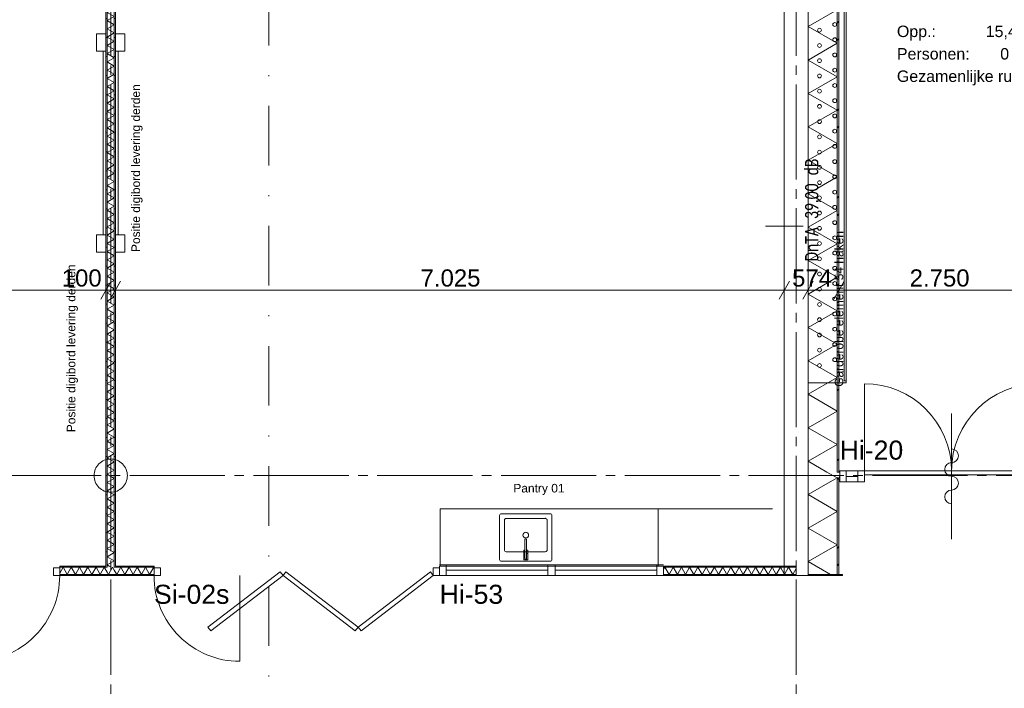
# Model space of a CAD drawing. Header units: millimetres. Extents: x 10 to 584, y 10 to 831.
# Tile 51 of 79: x 212 to 316, y 669 to 739. Entities that reach past the tile are written whole.
import ezdxf
from ezdxf.xclip import XClip

# ---------------------------------------------------------------- set-up
doc = ezdxf.new("R2010")
doc.units = ezdxf.units.MM
doc.header["$MEASUREMENT"] = 0
doc.header["$XCLIPFRAME"] = 0
for name, pattern in [('B0204', [13, 10, -1, 1, -1]), ('B0302', [12.51, 6.26, -3.125, 0, -3.125]), ('Wipeout_Contour', [1000, 0, -1000])]:
    doc.linetypes.add(name, pattern=pattern)
for name, color, linetype in [('22 NC Binnenwanden', 7, 'Continuous'), ('22 NC Binnenwanden Deuren', 7, 'Continuous'), ('22 NC Binnenwanden Deurlabels', 7, 'Continuous'), ('22 NC Binnenwanden Doorsnede-arcering', 7, 'Continuous'), ('22 NC Binnenwanden Laagscheidingslijnen', 7, 'Continuous'), ('22 NC Binnenwanden Raamlabels', 7, 'Continuous'), ('22 NC Binnenwanden Ramen', 7, 'Continuous'), ('28 Draagconstructies', 7, 'Continuous'), ('73 Keuken', 7, 'Continuous'), ('74 Sanitair', 7, 'Continuous'), ('82 Interieur', 7, 'Continuous'), ('82 Interieur Afdek-arcering', 7, 'Continuous'), ('A Lijn doorsnede', 7, 'Continuous'), ('A Stramien', 7, 'Continuous'), ('Maatvoering 1_ 50_100', 7, 'Continuous'), ('Tekst_dim 1_ 50_100', 7, 'Continuous'), ('Z Ruimtefuncties', 7, 'Continuous')]:
    doc.layers.add(name, color=color, linetype=linetype)
doc.styles.add('GENERATED_STYLE_1', font='txt')
doc.styles.add('GENERATED_STYLE_3', font='txt')
pattern_1 = [(45, (78, 259.188), (-4.59619, 4.59619), []), (45, (77.081, 260.107), (-4.59619, 4.59619), [])]
pattern_2 = [(1e-14, (78, 259.1879), (0, 2), [])]
pattern_3 = [(270, (78, 259.1879), (2, 0), [])]
pattern_4 = [(90, (78, 259.1879), (-2, 0), [])]

# ---------------------------------------------------------------- blocks, each defined once
blk = doc.blocks.new('*X6')
at = {"layer": '22 NC Binnenwanden Doorsnede-arcering', "color": 7, "linetype": 'Continuous', "lineweight": 0}
for p, q in [((298.05, 690.81), (295.25, 689.2)), ((298.29, 687.44), (295.25, 689.2)), ((298.29, 687.44), (295.25, 685.69)), ((298.29, 683.93), (295.25, 685.69)), ((298.29, 683.93), (295.25, 682.18)), ((297.62, 680.81), (295.25, 682.18))]:
    blk.add_line(p, q, dxfattribs=at)
blk = doc.blocks.new('*X7')
at = {"layer": '22 NC Binnenwanden Doorsnede-arcering', "color": 7, "linetype": 'Continuous', "lineweight": 0}
for q in [(297.23, 691.56), (298.05, 690.81)]:
    blk.add_line((298.29, 690.95), q, dxfattribs=at)
blk = doc.blocks.new('*X8')
at = {"layer": '22 NC Binnenwanden Doorsnede-arcering', "color": 7, "linetype": 'Continuous', "lineweight": 0}
for p, q in [((298.22, 747.08), (295.25, 745.36)), ((298.29, 743.61), (295.25, 745.36)), ((298.29, 743.61), (295.25, 741.85)), ((298.29, 740.1), (295.25, 741.85)), ((298.29, 740.1), (295.25, 738.34)), ((298.29, 736.59), (295.25, 738.34)), ((298.29, 736.59), (295.25, 734.83)), ((298.29, 733.08), (295.25, 734.83)), ((298.29, 733.08), (295.25, 731.32)), ((298.29, 729.57), (295.25, 731.32)), ((298.29, 729.57), (295.25, 727.81)), ((298.29, 726.06), (295.25, 727.81)), ((298.29, 726.06), (295.25, 724.3)), ((298.29, 722.55), (295.25, 724.3)), ((298.29, 722.55), (295.25, 720.79)), ((298.29, 719.04), (295.25, 720.79)), ((298.29, 719.04), (295.25, 717.28)), ((298.29, 715.53), (295.25, 717.28)), ((298.29, 715.53), (295.25, 713.77)), ((298.29, 712.02), (295.25, 713.77)), ((298.29, 712.02), (295.25, 710.26)), ((298.29, 708.5), (295.25, 710.26)), ((298.29, 708.5), (295.25, 706.75)), ((298.29, 704.99), (295.25, 706.75)), ((298.29, 704.99), (295.25, 703.24)), ((298.29, 701.48), (295.25, 703.24)), ((298.29, 701.48), (295.25, 699.73)), ((298.29, 697.97), (295.25, 699.73)), ((298.29, 697.97), (295.25, 696.22)), ((298.29, 694.46), (295.25, 696.22)), ((298.29, 694.46), (295.25, 692.71)), ((297.23, 691.56), (295.25, 692.71))]:
    blk.add_line(p, q, dxfattribs=at)
blk = doc.blocks.new('*X84')
at = {"layer": '22 NC Binnenwanden Doorsnede-arcering', "color": 7, "linetype": 'Continuous', "lineweight": 0}
blk.add_line((221.83, 681.69), (222.05, 681.56), dxfattribs=at)
blk = doc.blocks.new('*X85')
at = {"layer": '22 NC Binnenwanden Doorsnede-arcering', "color": 7, "linetype": 'Continuous', "lineweight": 0}
for p, q in [((221.62, 760.62), (222.37, 761.05)), ((221.62, 760.62), (222.37, 760.18)), ((221.62, 759.75), (222.37, 760.18)), ((221.62, 759.75), (222.37, 759.32)), ((221.62, 758.88), (222.37, 759.32)), ((221.62, 758.88), (222.37, 758.45)), ((221.62, 758.02), (222.37, 758.45)), ((221.62, 758.02), (222.37, 757.59)), ((221.62, 757.15), (222.37, 757.59)), ((221.62, 757.15), (222.37, 756.72)), ((221.62, 756.29), (222.37, 756.72)), ((221.62, 756.29), (222.37, 755.85)), ((221.62, 755.42), (222.37, 755.85)), ((221.62, 755.42), (222.37, 754.99)), ((221.62, 754.55), (222.37, 754.99)), ((221.62, 754.55), (222.37, 754.12)), ((221.62, 753.69), (222.37, 754.12)), ((221.62, 753.69), (222.37, 753.26)), ((221.62, 752.82), (222.37, 753.26)), ((221.62, 752.82), (222.37, 752.39)), ((221.62, 751.96), (222.37, 752.39)), ((221.62, 751.96), (222.37, 751.52)), ((221.62, 751.09), (222.37, 751.52)), ((221.62, 751.09), (222.37, 750.66)), ((221.62, 750.22), (222.37, 750.66)), ((221.62, 750.22), (222.37, 749.79)), ((221.62, 749.36), (222.37, 749.79)), ((221.62, 749.36), (222.37, 748.93)), ((221.62, 748.49), (222.37, 748.93)), ((221.62, 748.49), (222.37, 748.06)), ((221.62, 747.63), (222.37, 748.06)), ((221.62, 747.63), (222.37, 747.19)), ((221.62, 746.76), (222.37, 747.19)), ((221.62, 746.76), (222.37, 746.33)), ((221.62, 745.89), (222.37, 746.33)), ((221.62, 745.89), (222.37, 745.46)), ((221.62, 745.03), (222.37, 745.46)), ((221.62, 745.03), (222.37, 744.6)), ((221.62, 744.16), (222.37, 744.6)), ((221.62, 744.16), (222.37, 743.73)), ((221.62, 743.3), (222.37, 743.73)), ((221.62, 743.3), (222.37, 742.86)), ((221.62, 742.43), (222.37, 742.86)), ((221.62, 742.43), (222.37, 742)), ((221.62, 741.56), (222.37, 742)), ((221.62, 741.56), (222.37, 741.13)), ((221.62, 740.7), (222.37, 741.13)), ((221.62, 740.7), (222.37, 740.27)), ((221.62, 739.83), (222.37, 740.27)), ((221.62, 739.83), (222.37, 739.4)), ((221.62, 738.97), (222.37, 739.4)), ((221.62, 738.97), (222.37, 738.53)), ((221.62, 738.1), (222.37, 738.53)), ((221.62, 738.1), (222.37, 737.67)), ((221.62, 737.23), (222.37, 737.67)), ((221.62, 737.23), (222.37, 736.8)), ((221.62, 736.37), (222.37, 736.8)), ((221.62, 736.37), (222.37, 735.93)), ((221.62, 735.5), (222.37, 735.93)), ((221.62, 735.5), (222.37, 735.07)), ((221.62, 734.64), (222.37, 735.07)), ((221.62, 734.64), (222.37, 734.2)), ((221.62, 733.77), (222.37, 734.2)), ((221.62, 733.77), (222.37, 733.34)), ((221.62, 732.9), (222.37, 733.34)), ((221.62, 732.9), (222.37, 732.47)), ((221.62, 732.04), (222.37, 732.47)), ((221.62, 732.04), (222.37, 731.6)), ((221.62, 731.17), (222.37, 731.6)), ((221.62, 731.17), (222.37, 730.74)), ((221.62, 730.31), (222.37, 730.74)), ((221.62, 730.31), (222.37, 729.87)), ((221.62, 729.44), (222.37, 729.87)), ((221.62, 729.44), (222.37, 729.01)), ((221.62, 728.57), (222.37, 729.01)), ((221.62, 728.57), (222.37, 728.14)), ((221.62, 727.71), (222.37, 728.14)), ((221.62, 727.71), (222.37, 727.27)), ((221.62, 726.84), (222.37, 727.27)), ((221.62, 726.84), (222.37, 726.41)), ((221.62, 725.98), (222.37, 726.41)), ((221.62, 725.98), (222.37, 725.54)), ((221.62, 725.11), (222.37, 725.54)), ((221.62, 725.11), (222.37, 724.68)), ((221.62, 724.24), (222.37, 724.68)), ((221.62, 724.24), (222.37, 723.81)), ((221.62, 723.38), (222.37, 723.81)), ((221.62, 723.38), (222.37, 722.94)), ((221.62, 722.51), (222.37, 722.94)), ((221.62, 722.51), (222.37, 722.08)), ((221.62, 721.65), (222.37, 722.08)), ((221.62, 721.65), (222.37, 721.21)), ((221.62, 720.78), (222.37, 721.21)), ((221.62, 720.78), (222.37, 720.35)), ((221.62, 719.91), (222.37, 720.35)), ((221.62, 719.91), (222.37, 719.48)), ((221.62, 719.05), (222.37, 719.48)), ((221.62, 719.05), (222.37, 718.61)), ((221.62, 718.18), (222.37, 718.61)), ((221.62, 718.18), (222.37, 717.75)), ((221.62, 717.32), (222.37, 717.75)), ((221.62, 717.32), (222.37, 716.88)), ((221.62, 716.45), (222.37, 716.88)), ((221.62, 716.45), (222.37, 716.02)), ((221.62, 715.58), (222.37, 716.02)), ((221.62, 715.58), (222.37, 715.15)), ((221.62, 714.72), (222.37, 715.15)), ((221.62, 714.72), (222.37, 714.28)), ((221.62, 713.85), (222.37, 714.28)), ((221.62, 713.85), (222.37, 713.42)), ((221.62, 712.99), (222.37, 713.42)), ((221.62, 712.99), (222.37, 712.55)), ((221.62, 712.12), (222.37, 712.55)), ((221.62, 712.12), (222.37, 711.69)), ((221.62, 711.25), (222.37, 711.69)), ((221.62, 711.25), (222.37, 710.82)), ((221.62, 710.39), (222.37, 710.82)), ((221.62, 710.39), (222.37, 709.95)), ((221.62, 709.52), (222.37, 709.95)), ((221.62, 709.52), (222.37, 709.09)), ((221.62, 708.66), (222.37, 709.09)), ((221.62, 708.66), (222.37, 708.22)), ((221.62, 707.79), (222.37, 708.22)), ((221.62, 707.79), (222.37, 707.36)), ((221.62, 706.92), (222.37, 707.36)), ((221.62, 706.92), (222.37, 706.49)), ((221.62, 706.06), (222.37, 706.49)), ((221.62, 706.06), (222.37, 705.62)), ((221.62, 705.19), (222.37, 705.62)), ((221.62, 705.19), (222.37, 704.76)), ((221.62, 704.32), (222.37, 704.76)), ((221.62, 704.32), (222.37, 703.89)), ((221.62, 703.46), (222.37, 703.89)), ((221.62, 703.46), (222.37, 703.03)), ((221.62, 702.59), (222.37, 703.03)), ((221.62, 702.59), (222.37, 702.16)), ((221.62, 701.73), (222.37, 702.16)), ((221.62, 701.73), (222.37, 701.29)), ((221.62, 700.86), (222.37, 701.29)), ((221.62, 700.86), (222.37, 700.43)), ((221.62, 699.99), (222.37, 700.43)), ((221.62, 699.99), (222.37, 699.56)), ((221.62, 699.13), (222.37, 699.56)), ((221.62, 699.13), (222.37, 698.7)), ((221.62, 698.26), (222.37, 698.7)), ((221.62, 698.26), (222.37, 697.83)), ((221.62, 697.4), (222.37, 697.83)), ((221.62, 697.4), (222.37, 696.96)), ((221.62, 696.53), (222.37, 696.96)), ((221.62, 696.53), (222.37, 696.1)), ((221.62, 695.66), (222.37, 696.1)), ((221.62, 695.66), (222.37, 695.23)), ((221.62, 694.8), (222.37, 695.23)), ((221.62, 694.8), (222.37, 694.37)), ((221.62, 693.93), (222.37, 694.37)), ((221.62, 693.93), (222.37, 693.5)), ((221.62, 693.07), (222.37, 693.5)), ((221.62, 693.07), (222.37, 692.63)), ((221.62, 692.2), (222.37, 692.63)), ((221.62, 692.2), (222.37, 691.77)), ((221.62, 691.33), (222.37, 691.77)), ((221.62, 691.33), (222.37, 690.9)), ((221.62, 690.47), (222.37, 690.9)), ((221.62, 690.47), (222.37, 690.04)), ((221.62, 689.6), (222.37, 690.04)), ((221.62, 689.6), (222.37, 689.17)), ((221.62, 688.74), (222.37, 689.17)), ((221.62, 688.74), (222.37, 688.3)), ((221.62, 687.87), (222.37, 688.3)), ((221.62, 687.87), (222.37, 687.44)), ((221.62, 687), (222.37, 687.44)), ((221.62, 687), (222.37, 686.57)), ((221.62, 686.14), (222.37, 686.57)), ((221.62, 686.14), (222.37, 685.71)), ((221.62, 685.27), (222.37, 685.71)), ((221.62, 685.27), (222.37, 684.84)), ((221.62, 684.41), (222.37, 684.84)), ((221.62, 684.41), (222.37, 683.97)), ((221.62, 683.54), (222.37, 683.97)), ((221.62, 683.54), (222.37, 683.11)), ((221.62, 682.67), (222.37, 683.11)), ((221.62, 682.67), (222.37, 682.24)), ((221.62, 681.81), (222.37, 682.24)), ((221.62, 681.81), (221.83, 681.69))]:
    blk.add_line(p, q, dxfattribs=at)
blk = doc.blocks.new('*X219')
at = {"layer": '22 NC Binnenwanden Doorsnede-arcering', "color": 7, "linetype": 'Continuous', "lineweight": 0}
for p in [(298.29, 691.01), (298.49, 690.96)]:
    blk.add_line(p, (298.4, 690.81), dxfattribs=at)
blk = doc.blocks.new('*X220')
at = {"layer": '22 NC Binnenwanden Doorsnede-arcering', "color": 7, "linetype": 'Continuous', "lineweight": 0}
blk.add_line((298.57, 691.1), (298.49, 690.96), dxfattribs=at)
blk = doc.blocks.new('*X456')
at = {"layer": '22 NC Binnenwanden Doorsnede-arcering', "color": 7, "linetype": 'Continuous', "lineweight": 0}
for p, q in [((216.65, 680.96), (217, 681.56)), ((217.43, 680.81), (217, 681.56)), ((217.43, 680.81), (217.86, 681.56)), ((218.3, 680.81), (217.86, 681.56)), ((218.3, 680.81), (218.73, 681.56)), ((219.16, 680.81), (218.73, 681.56)), ((219.16, 680.81), (219.6, 681.56)), ((220.03, 680.81), (219.6, 681.56)), ((220.03, 680.81), (220.46, 681.56)), ((220.89, 680.81), (220.46, 681.56)), ((220.89, 680.81), (221.33, 681.56)), ((221.62, 681.05), (221.33, 681.56))]:
    blk.add_line(p, q, dxfattribs=at)
blk = doc.blocks.new('*X457')
at = {"layer": '22 NC Binnenwanden Doorsnede-arcering', "color": 7, "linetype": 'Continuous', "lineweight": 0}
for p, q in [((221.76, 680.81), (222.19, 681.56)), ((222.37, 681.25), (222.19, 681.56)), ((221.76, 680.81), (221.62, 681.05))]:
    blk.add_line(p, q, dxfattribs=at)
blk = doc.blocks.new('*X458')
at = {"layer": '22 NC Binnenwanden Doorsnede-arcering', "color": 7, "linetype": 'Continuous', "lineweight": 0}
for p, q in [((222.63, 680.81), (223.06, 681.56)), ((223.49, 680.81), (223.06, 681.56)), ((223.49, 680.81), (223.93, 681.56)), ((224.36, 680.81), (223.93, 681.56)), ((224.36, 680.81), (224.79, 681.56)), ((225.22, 680.81), (224.79, 681.56)), ((225.22, 680.81), (225.66, 681.56)), ((226.09, 680.81), (225.66, 681.56)), ((226.09, 680.81), (226.52, 681.56)), ((226.55, 681.51), (226.52, 681.56)), ((222.63, 680.81), (222.37, 681.25))]:
    blk.add_line(p, q, dxfattribs=at)
blk = doc.blocks.new('*X459')
at = {"layer": '22 NC Binnenwanden Doorsnede-arcering', "color": 7, "linetype": 'Continuous', "lineweight": 0}
for p, q in [((280.05, 681.28), (280.22, 681.56)), ((280.65, 680.81), (280.22, 681.56)), ((280.65, 680.81), (281.08, 681.56)), ((281.52, 680.81), (281.08, 681.56)), ((281.52, 680.81), (281.95, 681.56)), ((282.38, 680.81), (281.95, 681.56)), ((282.38, 680.81), (282.81, 681.56)), ((283.25, 680.81), (282.81, 681.56)), ((283.25, 680.81), (283.68, 681.56)), ((284.11, 680.81), (283.68, 681.56)), ((284.11, 680.81), (284.55, 681.56)), ((284.98, 680.81), (284.55, 681.56)), ((284.98, 680.81), (285.41, 681.56)), ((285.85, 680.81), (285.41, 681.56)), ((285.85, 680.81), (286.28, 681.56)), ((286.71, 680.81), (286.28, 681.56)), ((286.71, 680.81), (287.15, 681.56)), ((287.58, 680.81), (287.15, 681.56)), ((287.58, 680.81), (288.01, 681.56)), ((288.44, 680.81), (288.01, 681.56)), ((288.44, 680.81), (288.88, 681.56)), ((289.31, 680.81), (288.88, 681.56)), ((289.31, 680.81), (289.74, 681.56)), ((290.18, 680.81), (289.74, 681.56)), ((290.18, 680.81), (290.61, 681.56)), ((291.04, 680.81), (290.61, 681.56)), ((291.04, 680.81), (291.48, 681.56)), ((291.91, 680.81), (291.48, 681.56)), ((291.91, 680.81), (292.34, 681.56)), ((292.77, 680.81), (292.34, 681.56)), ((292.77, 680.81), (293.21, 681.56)), ((293.64, 680.81), (293.21, 681.56)), ((293.64, 680.81), (294, 681.44))]:
    blk.add_line(p, q, dxfattribs=at)
blk = doc.blocks.new('Drawing_2_2', base_point=(78, 259.19))
at = {"layer": '22 NC Binnenwanden Doorsnede-arcering', "linetype": 'Continuous', "lineweight": 0, "true_color": 0x000000}
h = blk.add_hatch(dxfattribs=at)
h.set_pattern_fill('930_Lijnen_vert_200_0002', color=18, style=0, pattern_type=2)
h.set_pattern_definition(pattern_2)
h.paths.add_polyline_path([(221.5, 761.05), (221.5, 681.69), (221.62, 681.69), (221.62, 761.05)])
h = blk.add_hatch(dxfattribs=at)
h.set_pattern_fill('930_Lijnen_vert_200_0002', color=18, style=0, pattern_type=2)
h.set_pattern_definition(pattern_2)
h.paths.add_polyline_path([(222.37, 761.05), (222.37, 681.69), (222.5, 681.69), (222.5, 761.05)])
h = blk.add_hatch(dxfattribs=at)
h.set_pattern_fill('145_Baksteen_0002', color=18, style=0, pattern_type=2)
h.set_pattern_definition(pattern_1)
h.paths.add_polyline_path([(298.49, 691.56), (298.49, 747.08), (298.29, 747.08), (298.29, 691.56)])
h = blk.add_hatch(dxfattribs=at)
h.set_pattern_fill('930_Lijnen_vert_200_0002', color=18, style=0, pattern_type=2)
h.set_pattern_definition(pattern_3)
h.paths.add_polyline_path([(298.49, 691.69), (298.49, 691.56), (298.57, 691.56), (298.57, 691.69)])
h = blk.add_hatch(dxfattribs=at)
h.set_pattern_fill('145_Baksteen_0002', color=18, style=0, pattern_type=2)
h.set_pattern_definition(pattern_1)
h.paths.add_polyline_path([(298.29, 690.81), (298.29, 680.81), (298.49, 680.81), (298.49, 690.81)])
h = blk.add_hatch(dxfattribs=at)
h.set_pattern_fill('930_Lijnen_vert_200_0002', color=18, style=0, pattern_type=2)
h.set_pattern_definition(pattern_3)
h.paths.add_polyline_path([(298.49, 690.81), (298.49, 690.69), (298.57, 690.69), (298.57, 690.81)])
h = blk.add_hatch(dxfattribs=at)
h.set_pattern_fill('930_Lijnen_vert_200_0002', color=18, style=0, pattern_type=2)
h.set_pattern_definition(pattern_4)
h.paths.add_polyline_path([(221.5, 681.69), (216.65, 681.69), (216.65, 681.56), (221.5, 681.56)])
h = blk.add_hatch(dxfattribs=at)
h.set_pattern_fill('930_Lijnen_vert_200_0002', color=18, style=0, pattern_type=2)
h.set_pattern_definition(pattern_4)
h.paths.add_polyline_path([(221.62, 681.69), (221.5, 681.69), (221.5, 681.56), (221.62, 681.56)])
h = blk.add_hatch(dxfattribs=at)
h.set_pattern_fill('930_Lijnen_vert_200_0002', color=18, style=0, pattern_type=2)
h.set_pattern_definition(pattern_4)
h.paths.add_polyline_path([(222.5, 681.69), (222.37, 681.69), (222.37, 681.56), (222.5, 681.56)])
h = blk.add_hatch(dxfattribs=at)
h.set_pattern_fill('930_Lijnen_vert_200_0002', color=18, style=0, pattern_type=2)
h.set_pattern_definition(pattern_4)
h.paths.add_polyline_path([(222.5, 681.56), (226.55, 681.56), (226.55, 681.69), (222.5, 681.69)])
h = blk.add_hatch(dxfattribs=at)
h.set_pattern_fill('930_Lijnen_vert_200_0002', color=18, style=0, pattern_type=2)
h.set_pattern_definition(pattern_4)
h.paths.add_polyline_path([(280.05, 681.69), (280.05, 681.56), (294, 681.56), (294, 681.69)])
h = blk.add_hatch(dxfattribs=at)
h.set_pattern_fill('930_Lijnen_vert_200_0002', color=18, style=0, pattern_type=2)
h.set_pattern_definition(pattern_4)
h.paths.add_polyline_path([(216.65, 680.69), (226.55, 680.69), (226.55, 680.81), (216.65, 680.81)])
h = blk.add_hatch(dxfattribs=at)
h.set_pattern_fill('930_Lijnen_vert_200_0002', color=18, style=0, pattern_type=2)
h.set_pattern_definition(pattern_4)
h.paths.add_polyline_path([(280.05, 680.81), (280.05, 680.69), (294, 680.69), (294, 680.81)])
h = blk.add_hatch(dxfattribs=at)
h.set_pattern_fill('930_Lijnen_vert_200_0002', color=18, style=0, pattern_type=2)
h.set_pattern_definition(pattern_3)
h.paths.add_polyline_path([(295.25, 680.69), (298.85, 680.69), (298.85, 680.81), (295.25, 680.81)])
at = {"layer": '22 NC Binnenwanden', "color": 1, "linetype": 'Continuous', "lineweight": 0}
for p, q in [((298.57, 691.69), (298.57, 691.56)), ((298.57, 691.56), (298.57, 690.81)), ((298.57, 690.81), (298.57, 690.69)), ((216.65, 681.56), (216.65, 681.69)), ((216.65, 681.49), (216.65, 681.56)), ((226.55, 681.56), (226.55, 681.69)), ((226.55, 681.49), (226.55, 681.56)), ((280.05, 681.56), (280.05, 681.69)), ((280.05, 680.81), (280.05, 681.56)), ((216.65, 680.81), (216.65, 681.49)), ((216.65, 680.69), (216.65, 680.81)), ((226.55, 680.81), (226.55, 681.49)), ((226.55, 680.69), (226.55, 680.81)), ((280.05, 680.69), (280.05, 680.81))]:
    blk.add_line(p, q, dxfattribs=at)
at = {"layer": '22 NC Binnenwanden', "color": 1, "linetype": 'Continuous', "lineweight": 0, "flags": 128}
for points in [[(221.5, 761.05), (221.5, 681.69)], [(222.5, 681.69), (222.5, 761.05)], [(298.57, 691.69), (298.49, 691.69)], [(298.49, 691.69), (298.49, 691.56)], [(298.49, 690.81), (298.49, 690.69)], [(298.49, 690.69), (298.57, 690.69)], [(221.5, 681.69), (216.65, 681.69)], [(226.55, 681.69), (222.5, 681.69)], [(294, 681.69), (280.05, 681.69)], [(294, 680.69), (294, 681.69)], [(216.65, 680.69), (226.55, 680.69)], [(280.05, 680.69), (294, 680.69)], [(298.29, 680.81), (295.25, 680.81)], [(298.85, 680.81), (295.25, 680.81)], [(295.25, 680.81), (295.25, 680.69)], [(295.25, 680.69), (298.85, 680.69)], [(298.85, 680.69), (298.85, 680.81)]]:
    blk.add_lwpolyline(points, dxfattribs=at)
at = {"layer": '22 NC Binnenwanden', "color": 3, "linetype": 'Continuous', "lineweight": 0, "flags": 128}
blk.add_lwpolyline([(295.25, 747.08), (295.25, 680.81)], dxfattribs=at)
at = {"layer": '22 NC Binnenwanden', "color": 2, "linetype": 'Continuous', "lineweight": 0, "flags": 128}
for points in [[(298.49, 691.56), (298.49, 747.08)], [(298.49, 680.81), (298.49, 690.81)], [(298.49, 680.81), (298.29, 680.81)]]:
    blk.add_lwpolyline(points, dxfattribs=at)
at = {"layer": '22 NC Binnenwanden', "color": 9, "linetype": 'Continuous', "lineweight": 0, "flags": 128}
for points in [[(207.65, 680.69), (207.65, 671.69, 0.414214), (216.65, 680.69)], [(235.55, 680.69), (235.55, 671.69, -0.414214), (226.55, 680.69)]]:
    blk.add_lwpolyline(points, format="xyb", dxfattribs=at)
at = {"layer": '22 NC Binnenwanden Deuren', "color": 1, "linetype": 'Continuous', "lineweight": 0}
for p, q in [((301.16, 691.69), (301.16, 700.84)), ((310.32, 684.52), (310.32, 697.72)), ((299.24, 691.69), (298.57, 691.69)), ((298.57, 691.69), (298.57, 690.55)), ((298.57, 691.69), (298.57, 691.56)), ((298.57, 691.69), (298.57, 691.56)), ((298.57, 691.56), (298.57, 690.81)), ((298.57, 691.56), (298.57, 690.81)), ((299.24, 690.55), (299.24, 691.69)), ((300.49, 691.69), (299.24, 691.69)), ((299.24, 691.09), (300.49, 691.09)), ((301.16, 691.69), (300.49, 691.69)), ((300.49, 691.69), (300.49, 690.55)), ((301.16, 690.55), (301.16, 691.69)), ((310.32, 691.69), (301.16, 691.69)), ((301.16, 691.69), (301.16, 691.29)), ((301.16, 691.29), (310.32, 691.29)), ((310.32, 691.69), (319.47, 691.69)), ((310.32, 691.29), (310.32, 691.69)), ((310.32, 691.29), (310.32, 691.69)), ((319.47, 691.29), (310.32, 691.29)), ((298.57, 690.81), (298.57, 690.69)), ((298.57, 690.81), (298.57, 690.69)), ((298.57, 690.55), (299.24, 690.55)), ((300.49, 690.55), (301.16, 690.55)), ((216.65, 681.56), (216.65, 681.69)), ((216.65, 681.49), (216.65, 681.56)), ((226.55, 681.56), (226.55, 681.69)), ((226.55, 681.49), (226.55, 681.56)), ((256.55, 681.56), (256.55, 681.69)), ((256.55, 681.49), (256.55, 681.56)), ((215.98, 680.69), (215.98, 681.49)), ((215.98, 681.49), (216.65, 681.49)), ((216.65, 680.69), (215.98, 680.69)), ((216.65, 681.49), (216.65, 680.69)), ((216.65, 680.81), (216.65, 681.49)), ((216.65, 680.81), (216.65, 681.49)), ((216.65, 680.69), (216.65, 680.81)), ((216.65, 680.69), (216.65, 680.81)), ((227.22, 681.49), (226.55, 681.49)), ((226.55, 681.49), (226.55, 680.69)), ((226.55, 680.81), (226.55, 681.49)), ((226.55, 680.81), (226.55, 681.49)), ((226.55, 680.69), (226.55, 680.81)), ((226.55, 680.69), (226.55, 680.81)), ((226.55, 680.69), (227.22, 680.69)), ((227.22, 680.69), (227.22, 681.49)), ((239.81, 681.08), (232.22, 675.27)), ((232.53, 674.88), (240.11, 680.69)), ((240.11, 680.69), (239.81, 681.08)), ((240.41, 681.08), (240.11, 680.69)), ((240.11, 680.69), (247.69, 674.88)), ((248, 675.27), (240.41, 681.08)), ((255.58, 681.08), (248, 675.27)), ((248.3, 674.88), (255.88, 680.69)), ((255.88, 680.69), (255.58, 681.08)), ((256.55, 681.49), (255.88, 681.49)), ((255.88, 681.49), (255.88, 680.69)), ((255.88, 680.69), (256.55, 680.69)), ((256.55, 680.69), (256.55, 681.49)), ((256.55, 680.81), (256.55, 681.49)), ((256.55, 680.81), (256.55, 681.49)), ((256.55, 680.69), (256.55, 680.81)), ((256.55, 680.69), (256.55, 680.81)), ((232.22, 675.27), (232.53, 674.88)), ((247.69, 674.88), (248, 675.27)), ((248, 675.27), (248.3, 674.88))]:
    blk.add_line(p, q, dxfattribs=at)
at = {"layer": '22 NC Binnenwanden Deuren', "color": 1, "linetype": 'Continuous', "lineweight": 0, "flags": 128}
blk.add_lwpolyline([(300.49, 690.55), (299.24, 690.55), (299.24, 691.69), (300.49, 691.69)], close=True, dxfattribs=at)
at = {"layer": '22 NC Binnenwanden Deuren', "color": 1, "linetype": 'Continuous', "lineweight": 0}
for centre, radius, start, end in [((301.16, 691.69), 9.15, 0, 90), ((319.47, 691.69), 9.15, 90, 180), ((310.32, 693.28), 0.72, 270, 90), ((310.32, 691.84), 0.72, 90, 270), ((310.32, 690.4), 0.72, 270, 90), ((310.32, 688.96), 0.72, 90, 270)]:
    blk.add_arc(centre, radius, start, end, dxfattribs=at)
at = {"layer": '22 NC Binnenwanden Laagscheidingslijnen', "color": 9, "linetype": 'Continuous', "lineweight": 0}
for p, q in [((221.62, 761.05), (221.62, 681.69)), ((222.37, 761.05), (222.37, 681.69)), ((298.49, 691.56), (298.29, 691.56)), ((298.49, 691.56), (298.29, 691.56)), ((298.57, 691.56), (298.49, 691.56)), ((298.29, 690.81), (298.49, 690.81)), ((298.29, 690.81), (298.49, 690.81)), ((298.57, 690.81), (298.49, 690.81)), ((216.65, 681.56), (221.5, 681.56)), ((221.5, 681.56), (221.62, 681.56)), ((221.62, 681.69), (221.62, 681.56)), ((221.62, 681.69), (221.62, 681.56)), ((222.37, 681.56), (222.37, 681.69)), ((222.37, 681.56), (222.37, 681.69)), ((222.37, 681.56), (222.5, 681.56)), ((222.5, 681.56), (226.55, 681.56)), ((280.05, 681.56), (294, 681.56)), ((216.65, 680.81), (221.62, 680.81)), ((221.62, 680.81), (222.37, 680.81)), ((222.37, 680.81), (226.55, 680.81)), ((280.05, 680.81), (294, 680.81))]:
    blk.add_line(p, q, dxfattribs=at)
at = {"layer": '22 NC Binnenwanden Laagscheidingslijnen', "color": 1, "linetype": 'Continuous', "lineweight": 0}
for p, q in [((298.29, 691.56), (298.29, 747.08)), ((298.29, 680.81), (298.29, 690.81))]:
    blk.add_line(p, q, dxfattribs=at)
at = {"layer": '22 NC Binnenwanden Ramen', "color": 1, "linetype": 'Continuous', "lineweight": 0}
for p, q in [((257.22, 681.83), (256.55, 681.83)), ((256.55, 681.56), (256.55, 681.69)), ((256.55, 681.56), (256.55, 681.69)), ((256.55, 680.81), (256.55, 681.56)), ((256.55, 680.81), (256.55, 681.56)), ((257.22, 680.69), (257.22, 681.83)), ((267.93, 681.83), (257.22, 681.83)), ((268.3, 681.83), (267.93, 681.83)), ((267.93, 681.83), (267.93, 680.69)), ((268.68, 681.83), (268.3, 681.83)), ((268.68, 680.69), (268.68, 681.83)), ((279.38, 681.83), (268.68, 681.83)), ((280.05, 681.83), (279.38, 681.83)), ((279.38, 681.83), (279.38, 680.69)), ((280.05, 681.56), (280.05, 681.69)), ((280.05, 681.56), (280.05, 681.69)), ((280.05, 680.81), (280.05, 681.56)), ((280.05, 680.81), (280.05, 681.56)), ((256.55, 680.69), (256.55, 680.81)), ((256.55, 680.69), (256.55, 680.81)), ((256.55, 680.69), (257.22, 680.69)), ((257.22, 681.26), (267.93, 681.26)), ((257.22, 680.69), (267.93, 680.69)), ((267.93, 680.69), (268.3, 680.69)), ((268.3, 680.69), (268.68, 680.69)), ((268.68, 681.26), (279.38, 681.26)), ((268.68, 680.69), (279.38, 680.69)), ((279.38, 680.69), (280.05, 680.69)), ((280.05, 680.69), (280.05, 680.81)), ((280.05, 680.69), (280.05, 680.81))]:
    blk.add_line(p, q, dxfattribs=at)
at = {"layer": '22 NC Binnenwanden Ramen', "color": 9, "linetype": 'Continuous', "lineweight": 0}
for p, q in [((256.55, 681.69), (280.05, 681.69)), ((256.55, 680.69), (280.05, 680.69))]:
    blk.add_line(p, q, dxfattribs=at)
at = {"layer": '28 Draagconstructies', "color": 3, "linetype": 'Continuous', "lineweight": 0, "flags": 128}
for points in [[(292.75, 763.14), (292.75, 680.69)], [(295.25, 680.69), (295.25, 763.14)], [(292.75, 680.69), (295.25, 680.69)]]:
    blk.add_lwpolyline(points, dxfattribs=at)
blk.add_lwpolyline([(220.25, 691.19, 0.414214), (222, 689.44, 0.414214), (223.75, 691.19, 0.414214), (222, 692.94, 0.414214)], format="xyb", close=True, dxfattribs=at)
at = {"layer": '74 Sanitair', "color": 1, "linetype": 'Continuous', "lineweight": 0}
for p, q in [((262.6, 687.69), (256.6, 687.69)), ((256.6, 687.69), (256.6, 681.69)), ((274.5, 687.69), (268.5, 687.69)), ((279.5, 687.69), (274.5, 687.69)), ((262.6, 681.69), (256.6, 681.69)), ((274.5, 681.69), (268.5, 681.69)), ((279.5, 681.69), (274.5, 681.69))]:
    blk.add_line(p, q, dxfattribs=at)
at = {"layer": '82 Interieur', "color": 1, "linetype": 'Continuous', "lineweight": 0}
for p, q in [((268.6, 687.69), (262.6, 687.69)), ((267.65, 686.69), (263.55, 686.69)), ((285.5, 687.69), (279.5, 687.69)), ((279.5, 687.69), (279.5, 681.69)), ((291.5, 687.69), (285.5, 687.69)), ((263.35, 686.49), (263.35, 683.39)), ((267.85, 683.39), (267.85, 686.49)), ((263.55, 683.19), (267.65, 683.19)), ((268.6, 681.69), (262.6, 681.69)), ((279.5, 681.69), (285.5, 681.69)), ((285.5, 681.69), (291.5, 681.69))]:
    blk.add_line(p, q, dxfattribs=at)
at = {"layer": '82 Interieur', "color": 1, "linetype": 'Continuous', "lineweight": 0, "flags": 128}
for points in [[(221.5, 735.77), (221.5, 737.57), (220.5, 737.57), (220.5, 735.77)], [(222.5, 735.77), (222.5, 737.57), (223.5, 737.57), (223.5, 735.77)], [(221.2, 716.47), (221.2, 735.77), (221.5, 735.77), (221.5, 716.47)], [(222.8, 716.47), (222.8, 735.77), (222.5, 735.77), (222.5, 716.47)], [(221.5, 716.47), (221.5, 714.67), (220.5, 714.67), (220.5, 716.47)], [(222.5, 716.47), (222.5, 714.67), (223.5, 714.67), (223.5, 716.47)], [(265.4, 683.36), (265.4, 683.01), (265.51, 683.01), (265.51, 683.36)], [(265.8, 683.36), (265.69, 683.36), (265.69, 683.01), (265.8, 683.01)]]:
    blk.add_lwpolyline(points, close=True, dxfattribs=at)
for points in [[(268.15, 687.19), (263.05, 687.19, 0.414214), (262.85, 686.99), (262.85, 682.39, 0.414214), (263.05, 682.19), (268.15, 682.19, 0.414214), (268.35, 682.39), (268.35, 686.99, 0.414214)], [(265.69, 684.47, 1), (265.51, 684.47), (265.51, 682.49, 1), (265.69, 682.49)], [(265.8, 683), (265.69, 683), (265.69, 682.49, -1), (265.51, 682.49), (265.51, 683), (265.4, 683), (265.4, 682.35), (265.8, 682.35)]]:
    blk.add_lwpolyline(points, format="xyb", close=True, dxfattribs=at)
at = {"layer": '82 Interieur', "color": 94, "linetype": 'Continuous', "lineweight": 0}
for centre in [(298.05, 738.56), (296.45, 737.96), (296.45, 736.36), (298.05, 736.96), (298.05, 735.36), (296.45, 734.76), (296.45, 733.16), (298.05, 733.76), (298.05, 732.16), (296.45, 731.56), (296.45, 729.96), (298.05, 730.56), (298.05, 728.96), (296.45, 728.36), (298.05, 727.36), (296.45, 726.76), (296.45, 725.16), (298.05, 725.76), (298.05, 724.16), (296.45, 723.56), (296.45, 721.96), (298.05, 722.56), (298.05, 720.96), (296.45, 720.36), (296.45, 718.76), (298.05, 719.36), (298.05, 717.76), (296.45, 717.16), (296.45, 715.56), (298.05, 716.16), (298.05, 714.56), (296.45, 713.96), (296.45, 712.36), (298.05, 712.96), (298.05, 711.36), (296.45, 710.76), (298.05, 709.76), (296.45, 709.16), (296.45, 707.56), (298.05, 708.16), (298.05, 706.56), (296.45, 705.96), (296.45, 704.36), (298.05, 704.96), (298.05, 703.36), (296.45, 702.76)]:
    blk.add_circle(centre, 0.2, dxfattribs=at)
at = {"layer": '82 Interieur', "color": 1, "linetype": 'Continuous', "lineweight": 0}
blk.add_circle((265.6, 684.94), 0.3, dxfattribs=at)
for centre, start, end in [((263.55, 686.49), 90, 180), ((267.65, 686.49), 0, 90), ((263.55, 683.39), 180, 270), ((267.65, 683.39), 270, 0)]:
    blk.add_arc(centre, 0.2, start, end, dxfattribs=at)
blk.add_point((267.65, 686.69), dxfattribs=at)
at = {"layer": 'A Lijn doorsnede', "color": 9, "linetype": 'B0302', "lineweight": 0}
blk.add_line((238.61, 231.97), (238.61, 783.13), dxfattribs=at)
at = {"layer": 'A Stramien', "color": 9, "linetype": 'B0204', "lineweight": 0}
for p, q in [((222, 784.27), (222, 233.2)), ((294, 784.27), (294, 233.2)), ((68, 691.19), (520.56, 691.19))]:
    blk.add_line(p, q, dxfattribs=at)
at = {"layer": 'Maatvoering 1_ 50_100', "color": 1, "linetype": 'Continuous', "lineweight": 0}
for p, q in [((222.04, 711.6), (220.96, 709.72)), ((221.5, 709.25), (221.5, 712.07)), ((223.04, 711.6), (221.96, 709.72)), ((222.5, 709.25), (222.5, 712.07)), ((293.29, 711.6), (292.21, 709.72)), ((292.75, 709.25), (292.75, 712.07)), ((295.79, 711.6), (294.71, 709.72)), ((295.25, 709.25), (295.25, 712.07)), ((298.49, 709.25), (298.49, 712.07)), ((150.5, 710.66), (221.5, 710.66)), ((221.5, 710.66), (222.5, 710.66)), ((222.5, 710.66), (292.75, 710.66)), ((292.75, 710.66), (298.49, 710.66)), ((294.33, 710.66), (295.25, 710.66))]:
    blk.add_line(p, q, dxfattribs=at)
at = {"layer": 'Tekst_dim 1_ 50_100', "color": 1, "linetype": 'Continuous', "lineweight": 0}
for p, q in [((290.76, 717.4), (294.74, 717.4)), ((294.74, 717.4), (294.75, 717.4))]:
    blk.add_line(p, q, dxfattribs=at)
at = {"layer": '73 Keuken', "color": 4, "linetype": 'Continuous', "lineweight": 0}
for name in ['*X85', '*X8', '*X7', '*X219', '*X220', '*X6', '*X456', '*X457', '*X84', '*X458', '*X459']:
    blk.add_blockref(name, (0, 0), dxfattribs=at)
at = {"layer": '22 NC Binnenwanden Deurlabels', "color": 2, "linetype": 'Continuous', "lineweight": 0, "char_height": 2, "style": 'GENERATED_STYLE_1'}
for s, insert, attachment_point in [('\\A1;{\\pql;\\fArial|b0|i0|c0|p38;Hi-20}', (298.57, 692.84), 7), ('\\A1;{\\pql;\\fArial|b0|i0|c0|p38;Si-02s}', (226.55, 679.73), 1)]:
    blk.add_mtext(s, dxfattribs=dict(at, insert=insert, attachment_point=attachment_point))
at = {"layer": '22 NC Binnenwanden Raamlabels', "color": 2, "linetype": 'Continuous', "lineweight": 0, "insert": (256.55, 679.73), "char_height": 2, "attachment_point": 1, "style": 'GENERATED_STYLE_1'}
blk.add_mtext('\\A1;{\\pql;\\fArial|b0|i0|c0|p38;Hi-53}', dxfattribs=at)
at = {"layer": '82 Interieur', "color": 2, "linetype": 'Continuous', "lineweight": 0, "char_height": 0.9, "attachment_point": 7, "rotation": 90, "style": 'GENERATED_STYLE_1'}
for insert in [(225.35, 714.67), (218.56, 695.75)]:
    blk.add_mtext('\\A1;{\\pql;\\fArial|b0|i0|c0|p38;P\\fArial|b0|i0|c0|p38;ositie digibord levering derden}', dxfattribs=dict(at, insert=insert))
at = {"layer": '82 Interieur', "color": 2, "linetype": 'Continuous', "lineweight": 0, "insert": (264.29, 689.15), "char_height": 0.9, "attachment_point": 7, "style": 'GENERATED_STYLE_1'}
blk.add_mtext('\\A1;{\\pql;\\fArial|b0|i0|c0|p38;Pantry 01}', dxfattribs=at)
at = {"layer": 'Maatvoering 1_ 50_100', "color": 2, "linetype": 'Continuous', "lineweight": 0, "char_height": 1.8, "attachment_point": 7, "style": 'GENERATED_STYLE_1'}
for s, insert, width in [('\\A1;{\\pql;\\fArial|b0|i0|c0|p38;100}', (216.86, 711.02), 4.0978), ('\\A1;{\\pql;\\fArial|b0|i0|c0|p38;7.025}', (254.55, 711.02), 6.155), ('\\A1;{\\pql;\\fArial|b0|i0|c0|p38;574}', (293.57, 711.02), 4.0978), ('\\A1;{\\pql;\\fArial|b0|i0|c0|p38;2.750}', (305.92, 711.02), 6.155)]:
    blk.add_mtext(s, dxfattribs=dict(at, insert=insert, width=width))
at = {"layer": 'Z Ruimtefuncties', "color": 2, "linetype": 'Continuous', "lineweight": 0, "char_height": 1.2, "attachment_point": 1, "style": 'GENERATED_STYLE_1'}
for s, insert in [('\\A1;{\\pql;\\pt0;\\fArial|b0|i0|c0|p38;Opp.: }', (304.58, 738.44)), ('\\A1;{\\pql;\\fArial|b0|i0|c0|p38;15,40}', (313.91, 738.44)), ('\\A1;{\\pql;\\pt0;\\fArial|b0|i0|c0|p38;Personen: }', (304.58, 736.08)), ('\\A1;{\\pql;\\pt0;\\fArial|b0|i0|c0|p38;0 pers.}', (315.43, 736.08)), ('\\A1;{\\pql;\\pt0;\\fArial|b0|i0|c0|p38;Gezamenlijke ruimten}', (304.58, 733.73))]:
    blk.add_mtext(s, dxfattribs=dict(at, insert=insert))
at = {"color": 254, "linetype": 'Wipeout_Contour', "lineweight": 0, "ltscale": 3131.600421}
blk.add_wipeout([(299.25, 701.15), (299.25, 745.75), (299.05, 745.75), (299.05, 701.15)], dxfattribs=at).dxf.layer = '82 Interieur Afdek-arcering'
at = {"layer": '82 Interieur', "color": 2, "linetype": 'Continuous', "lineweight": 0, "flags": 128}
for points in [[(299.05, 745.75), (299.05, 701.15)], [(299.25, 701.15), (299.25, 745.75)], [(299.05, 701.15), (299.25, 701.15)]]:
    blk.add_lwpolyline(points, dxfattribs=at)
at = {"color": 254, "linetype": 'Wipeout_Contour', "lineweight": 0, "ltscale": 3131.600421}
blk.add_wipeout([(299.25, 701.15), (299.25, 745.75), (299.05, 745.75), (299.05, 701.15)], dxfattribs=at).dxf.layer = '82 Interieur Afdek-arcering'
at = {"layer": '82 Interieur', "color": 1, "linetype": 'Continuous', "lineweight": 0, "flags": 128}
blk.add_lwpolyline([(299.25, 745.95), (299.25, 700.95), (295.25, 700.95), (295.25, 745.95)], close=True, dxfattribs=at)
at = {"layer": '82 Interieur', "color": 2, "linetype": 'Continuous', "lineweight": 0, "flags": 128}
for points in [[(299.05, 745.75), (299.05, 701.15)], [(299.25, 701.15), (299.25, 745.75)], [(299.05, 701.15), (299.25, 701.15)]]:
    blk.add_lwpolyline(points, dxfattribs=at)
at = {"layer": 'Maatvoering 1_ 50_100', "color": 1, "linetype": 'Continuous', "lineweight": 0}
for p, q in [((297.95, 709.72), (299.03, 711.6)), ((295.25, 710.66), (322.75, 710.66)), ((298.49, 710.66), (299.41, 710.66))]:
    blk.add_line(p, q, dxfattribs=at)
at = {"layer": '82 Interieur', "color": 2, "linetype": 'Continuous', "lineweight": 0, "insert": (298.96, 716.87), "char_height": 0.9, "attachment_point": 9, "rotation": 90, "style": 'GENERATED_STYLE_1'}
blk.add_mtext('\\A1;{\\pqr;\\fArial|b0|i0|c0|p38;Garderobe element \\fArial|b0|i0|c0|p38;54\\fArial|b0|i0|c0|p38; haken}', dxfattribs=at)
at = {"layer": 'Tekst_dim 1_ 50_100', "color": 2, "linetype": 'Continuous', "lineweight": 0, "insert": (294.93, 713.67), "char_height": 1.4, "attachment_point": 1, "rotation": 90, "style": 'GENERATED_STYLE_3'}
blk.add_mtext('\\A1;{\\W0.750000x;\\pql;\\pt0,30;\\fCalibri|b0|i0|c0|p34;DnTA \\fCalibri|b0|i0|c0|p34;\\A1{\\H.66x;\\S^  ;}\\fCalibri|b0|i0|c0|p34;\\fCalibri|b0|i0|c0|p34;\\A1{\\H.66x;\\S^  ;}\\fCalibri|b0|i0|c0|p34;\\fCalibri|b0|i0|c0|p34;\\fCalibri|b0|i0|c0|p34;\\fCalibri|b0|i0|c0|p34;\\fCalibri|b0|i0|c0|p34;\\fCalibri|b0|i0|c0|p34;39,00 \\fCalibri|b0|i0|c0|p34;\\A1{\\H.66x;\\S^  ;}\\fCalibri|b0|i0|c0|p34;\\fCalibri|b0|i0|c0|p34;\\A1{\\H.66x;\\S^  ;}\\fCalibri|b0|i0|c0|p34;\\fCalibri|b0|i0|c0|p34;\\fCalibri|b0|i0|c0|p34;\\fCalibri|b0|i0|c0|p34;\\fCalibri|b0|i0|c0|p34;\\fCalibri|b0|i0|c0|p34;dB\\fCalibri|b0|i0|c0|p34;\\A1{\\H.66x;\\S^  ;}\\fCalibri|b0|i0|c0|p34;\\fCalibri|b0|i0|c0|p34;\\A1{\\H.66x;\\S^  ;}\\fCalibri|b0|i0|c0|p34;\\fCalibri|b0|i0|c0|p34;\\fCalibri|b0|i0|c0|p34;\\fCalibri|b0|i0|c0|p34;\\fCalibri|b0|i0|c0|p34;\\fCalibri|b0|i0|c0|p34;\\fCalibri|b0|i0|c0|p34;\\fCalibri|b0|i0|c0|p34;\\fCalibri|b0|i0|c0|p34;\\fCalibri|b0|i0|c0|p34;\\fCalibri|b0|i0|c0|p34;\\fCalibri|b0|i0|c0|p34;\\fCalibri|b0|i0|c0|p34;\\fCalibri|b0|i0|c0|p34;\\fCalibri|b0|i0|c0|p34;\\fCalibri|b0|i0|c0|p34;\\fCalibri|b0|i0|c0|p34;\\fCalibri|b0|i0|c0|p34;\\fCalibri|b0|i0|c0|p34;\\fCalibri|b0|i0|c0|p34;\\fCalibri|b0|i0|c0|p34;\\fCalibri|b0|i0|c0|p34;\\fCalibri|b0|i0|c0|p34;\\fCalibri|b0|i0|c0|p34;\\fCalibri|b0|i0|c0|p34;\\fCalibri|b0|i0|c0|p34;}', dxfattribs=at)

msp = doc.modelspace()

# ---------------------------------------------------------------- block references
at = {"color": 4, "linetype": 'Continuous', "lineweight": 0}
ref = msp.add_blockref('Drawing_2_2', (78, 259.19), dxfattribs=at)
XClip(ref).set_block_clipping_path([(30, 141.736842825), (586.5626696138, 806.4087291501)])

doc.saveas('drawing.dxf')
